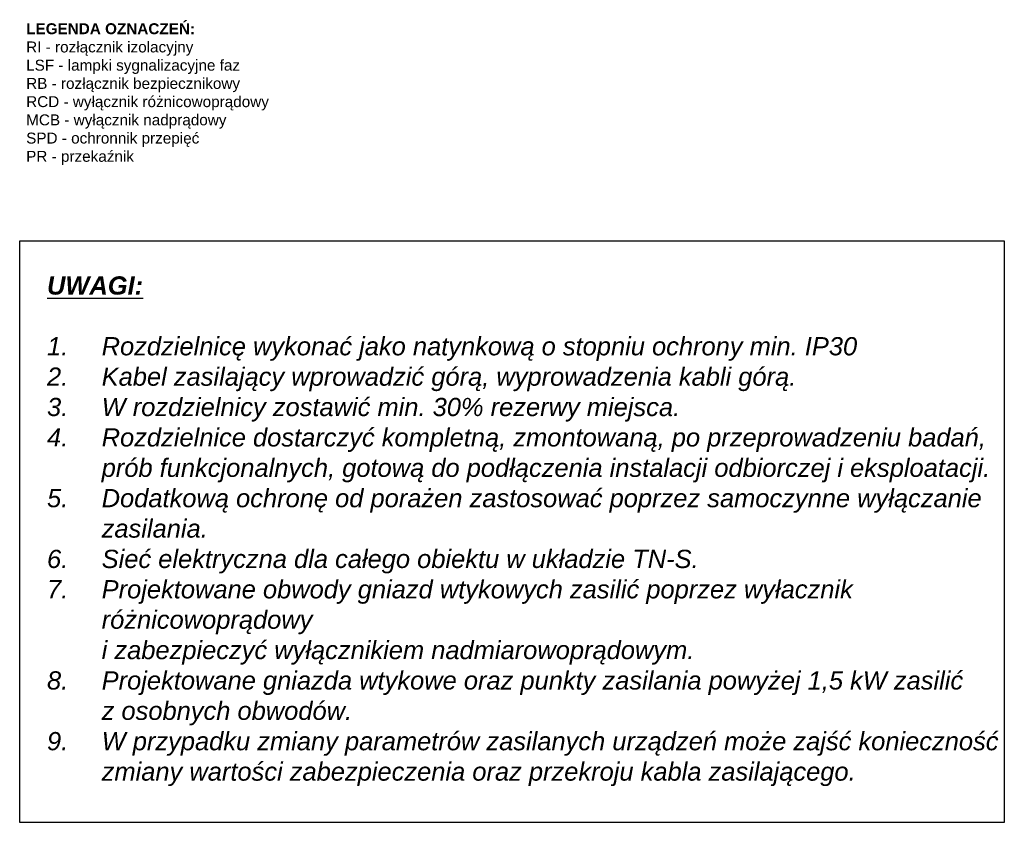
# Model space of a CAD drawing. Header units: millimetres. Extents: x 12 to 1213, y -1133 to 250.
# Tile 3 of 14: x 304 to 439, y -770 to -660. Entities that reach past the tile are written whole.
import ezdxf

# ---------------------------------------------------------------- set-up
doc = ezdxf.new("R2010")
doc.units = ezdxf.units.MM
doc.styles.get("Standard").update_dxf_attribs({"font": 'ARIAL.TTF'})
doc.styles.add('STYLE2', font='arial.ttf', dxfattribs={"height": 2.5})

msp = doc.modelspace()

# ---------------------------------------------------------------- linework, layer by layer
at = {"ltscale": 5}
msp.add_lwpolyline([(303.8, -690.56), (438.89, -690.56), (438.89, -770.35), (303.8, -770.35)], close=True, dxfattribs=at)

# ---------------------------------------------------------------- texts
at = {"insert": (304.69, -660.73), "char_height": 1.5, "attachment_point": 1}
msp.add_mtext_dynamic_manual_height_columns('\\pxql;{\\fArial|b1|i0|c238|p34;LEGENDA OZNACZEŃ:\\P}RI - rozłącznik izolacyjny\\PLSF - lampki sygnalizacyjne faz\\PRB - rozłącznik bezpiecznikowy\\PRCD - wyłącznik różnicowoprądowy\\PMCB - wyłącznik nadprądowy\\PSPD - ochronnik przepięć\\PPR - przekaźnik', width=56.5496, gutter_width=12.5, heights=[0], dxfattribs=at)
at = {"linetype": 'Continuous', "insert": (307.55, -730.42), "char_height": 2.5, "width": 131.742, "attachment_point": 4, "style": 'STYLE2'}
msp.add_mtext('{\\L\\fArial|b1|i1|c238|p34;UWAGI:\\P\\l\\fArial|b0|i1|c238|p34;\\P\\pxi-3,l3,t3;1.^IRozdzielnicę wykonać jako natynkową o stopniu ochrony min. IP30\\P2.^IKabel zasilający wprowadzić górą, wyprowadzenia kabli górą.\\P3.^IW rozdzielnicy zostawić min. 30% rezerwy miejsca.\\P4.^IRozdzielnice dostarczyć kompletną, zmontowaną, po przeprowadzeniu badań, prób funkcjonalnych, gotową do podłączenia instalacji odbiorczej i eksploatacji.\\P5.^IDodatkową ochronę od porażen zastosować poprzez samoczynne wyłączanie zasilania.\\P6.^ISieć elektryczna dla całego obiektu w układzie TN-S.\\P7.^IProjektowane obwody gniazd wtykowych zasilić poprzez wyłacznik różnicowoprądowy\\P^Ii zabezpieczyć wyłącznikiem nadmiarowoprądowym.\\P8.^IProjektowane gniazda wtykowe oraz punkty zasilania powyżej 1,5 kW zasilić \\P^Iz osobnych obwodów.\\P9.^IW przypadku zmiany parametrów zasilanych urządzeń może zajść konieczność zmiany wartości zabezpieczenia oraz przekroju kabla zasilającego.}', dxfattribs=at)

doc.saveas('drawing.dxf')
